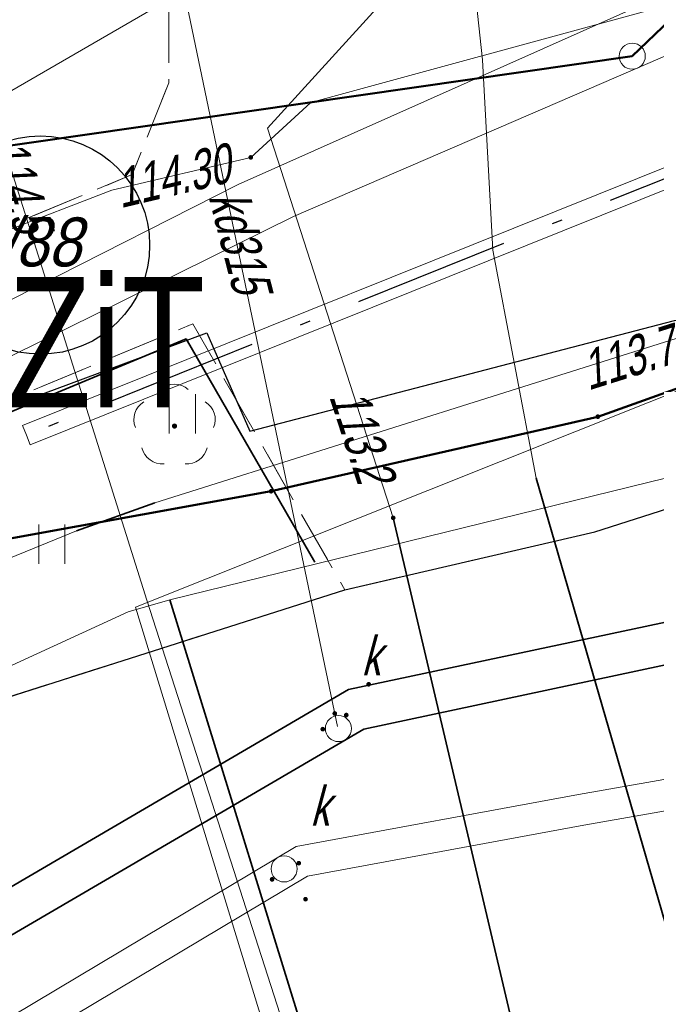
# Model space of a CAD drawing. Extents: x 7463256 to 7464485, y 5957341 to 5958260.
# Tile 249 of 256: x 7464267 to 7464279, y 5957967 to 5957986. Entities that reach past the tile are written whole.
import ezdxf
from ezdxf import colors
from ezdxf.entities.mleader import LeaderData, LeaderLine
from ezdxf.enums import TextEntityAlignment as Align
from ezdxf.math import Vec2, Vec3

# ---------------------------------------------------------------- set-up
doc = ezdxf.new("R2010")
doc.units = 0
doc.header["$MEASUREMENT"] = 0
for name, pattern in [('1.5_0.5', [2, 1.5, -0.5]), ('218-500', [1, 0.5, -0.5]), ('GAK', [5.2, 3, -1, 0.2, -1]), ('l219_500', [0]), ('mz1.0_0.5', [1.5, 1, -0.5])]:
    doc.linetypes.add(name, pattern=pattern)
doc.layers.get('0').update_dxf_attribs({"color": 2, "linetype": 'CONTINUOUS', "lineweight": 5})
for name, color, linetype in [('202-Punkt graniczny stabilizowany trwale', 7, 'CONTINUOUS'), ('203-Punkt załamania granicy działki nie stabilizowany', 7, 'CONTINUOUS'), ('218-Granica użytku', 7, 'CONTINUOUS'), ('219-Linia granicy', 7, 'CONTINUOUS'), ('@dzialki', 6, 'CONTINUOUS'), ('chodnik (powierzchnia)', 7, 'CONTINUOUS'), ('drzewo liściaste (punkt)', 7, 'CONTINUOUS'), ('jezdnia (powierzchnia)', 7, 'CONTINUOUS'), ('kanalizacja kablowa (sieć telekomunikacyjna) (linia)', 7, 'CONTINUOUS'), ('krawężnik (linia)', 7, 'CONTINUOUS'), ('ogrodzenie trwałe (linia)', 7, 'CONTINUOUS'), ('przewód ciepłowniczy (linia)', 7, 'CONTINUOUS'), ('przewód elektroenergetyczny (linia)', 7, 'CONTINUOUS'), ('przewód kanalizacyjny (linia)', 7, 'CONTINUOUS'), ('przewód kanalizacyjny (linia)-Atr1', 7, 'CONTINUOUS'), ('przewód telekomunikacyjny (linia)', 7, 'CONTINUOUS'), ('punkt o określonej wysokości (sieć elektroenergetyczna)', 7, 'CONTINUOUS'), ('punkt o określonej wysokości (sieć elektroenergetyczna)-Atr2', 7, 'CONTINUOUS'), ('punkt o określonej wysokości (sieć kanalizacyjna)', 7, 'CONTINUOUS'), ('punkt o określonej wysokości (sieć telekomunikacyjna)', 7, 'CONTINUOUS'), ('punkt o określonej wysokości (sieć telekomunikacyjna)-Atr2', 7, 'CONTINUOUS'), ('rura ochronna - przewód elektroenergetyczny (linia)', 7, 'CONTINUOUS'), ('rura ochronna - przewód kanalizacyjny (linia)', 7, 'CONTINUOUS'), ('studzienka okrągła - przewód kanalizacyjny (punkt)', 7, 'CONTINUOUS'), ('studzienka okrągła - przewód kanalizacyjny (punkt)-Atr17', 7, 'CONTINUOUS'), ('trawnik (powierzchnia)', 7, 'CONTINUOUS'), ('trawnik (powierzchnia) - symbol', 7, 'CONTINUOUS')]:
    doc.layers.add(name, color=color, linetype=linetype)
for name, color, linetype, lineweight in [('@proj.rury', 7, 'CONTINUOUS', 20), ('____proj LSN', 1, 'CONTINUOUS', 5), ('OBMBS-21-18876-opis proj', 1, 'CONTINUOUS', 18)]:
    doc.layers.add(name, color=color, linetype=linetype, lineweight=lineweight)
doc.layers.add('@Właściciele', color=6, linetype='CONTINUOUS', lineweight=20, plot=False)
doc.styles.get("Standard").update_dxf_attribs({"font": 'txt', "width": 0.75})
doc.linetypes.add('902-500', pattern='A,3.75,0,[1,ksztalty.shx,S=0.5,R=0,X=0,Y=0],3.75', length=7.5)

# ---------------------------------------------------------------- blocks, each defined once
blk = doc.blocks.new('OP021')
at = {"linetype": 'Continuous', "lineweight": 13}
h = blk.add_hatch(color=0, dxfattribs=at)
edge = h.paths.add_edge_path()
edge.add_arc((0, 0), 0.05, 0, 360)
at = {"color": 0, "linetype": 'Continuous', "lineweight": 13}
for centre, start, end in [((0, 0.4), 49.272, 130.728), ((-0.38, 0.124), 121.308, 202.548), ((0.38, 0.124), 337.452, 58.692), ((-0.235, -0.324), 193.221, 274.871), ((0.235, -0.324), 265.129, 346.779)]:
    blk.add_arc(centre, 0.4, start, end, dxfattribs=at)
blk = doc.blocks.new('PW01')
at = {"linetype": 'Continuous', "lineweight": 13}
h = blk.add_hatch(color=0, dxfattribs=at)
edge = h.paths.add_edge_path()
edge.add_arc((0, 0), 0.045, 0, 360)
blk = doc.blocks.new('US15')
at = {"color": 0, "linetype": 'Continuous', "lineweight": 13}
blk.add_circle((0, 0), 0.25, dxfattribs=at)
blk = doc.blocks.new('TU04')
at = {"color": 0, "linetype": 'Continuous', "lineweight": 13}
for p, q in [((0, 0), (0, 0.75)), ((0.5, 0), (0.5, 0.75))]:
    blk.add_line(p, q, dxfattribs=at)
blk = doc.blocks.new('203')
at = {"linetype": 'Continuous', "lineweight": 0}
h = blk.add_hatch(color=0, dxfattribs=at)
edge = h.paths.add_edge_path()
edge.add_arc((0, 0), 0.045, 0, 360)
blk = doc.blocks.new('202')
at = {"color": 0, "linetype": 'Continuous', "lineweight": 0}
blk.add_circle((0, 0), 0.25, dxfattribs=at)

msp = doc.modelspace()

# ---------------------------------------------------------------- linework, layer by layer
at = {"layer": '218-Granica użytku', "color": 3, "linetype": '218-500', "lineweight": 18, "flags": 128}
for points in [[(7464279.89, 5957979.13), (7464277.98, 5957978.45)], [(7464277.98, 5957978.45), (7464271.72, 5957977.02)], [(7464271.72, 5957977.02), (7464264.32, 5957975.68)]]:
    msp.add_lwpolyline(points, dxfattribs=at)
at = {"layer": '219-Linia granicy', "color": 3, "linetype": 'l219_500', "lineweight": 50, "flags": 128}
for points in [[(7464285.04, 5957991.49), (7464278.64, 5957985.36)], [(7464278.64, 5957985.36), (7464259.7, 5957982.64)], [(7464279.89, 5957979.13), (7464277.98, 5957978.45)], [(7464277.98, 5957978.45), (7464271.72, 5957977.02)], [(7464271.72, 5957977.02), (7464264.32, 5957975.68)]]:
    msp.add_lwpolyline(points, dxfattribs=at)
at = {"layer": '@dzialki', "lineweight": 30}
msp.add_circle((7464267.299, 5957981.74), 2.093, dxfattribs=at)
at = {"layer": '@proj.rury'}
for p in [(7464266.957, 5957978.279), (7464267.107, 5957977.908)]:
    msp.add_line(p, (7464267.032, 5957978.093), dxfattribs=at)
at = {"layer": 'chodnik (powierzchnia)', "color": 7, "linetype": 'mz1.0_0.5', "lineweight": 18, "flags": 128}
msp.add_lwpolyline([(7464233.34, 5957966.3), (7464246.31, 5957973.63), (7464269.06, 5957983.09), (7464269.76, 5957984.85), (7464269.76, 5957987.73), (7464289.57, 5957993.19), (7464289.81, 5957990.22), (7464288.9, 5957985.47), (7464287.52, 5957982.76), (7464285.69, 5957980.47), (7464282.71, 5957978.14), (7464280.42, 5957977.04), (7464277.92, 5957976.24), (7464273.13, 5957975.13), (7464270.22, 5957980.23), (7464247.84, 5957970.94), (7464242.89, 5957968.14), (7464242.27, 5957965.63), (7464226.82, 5957956.71), (7464225, 5957955.44), (7464222.15, 5957956.4), (7464204.76, 5957946.51), (7464203.99, 5957944.69), (7464202.06, 5957946), (7464200.55, 5957947.67), (7464199.92, 5957948.42), (7464195.47, 5957957.29), (7464194.99, 5957959.1), (7464195.26, 5957961.1), (7464196.31, 5957962.87), (7464197.55, 5957963.8), (7464201.12, 5957965.58), (7464201.21, 5957965.48), (7464220.37, 5957974.79), (7464220.57, 5957974.4), (7464220.84, 5957973.87), (7464204.22, 5957965.65), (7464204, 5957966.14), (7464203.64, 5957965.97), (7464201.49, 5957964.9), (7464198.21, 5957963.31), (7464199.04, 5957962.07), (7464197.81, 5957961.16), (7464197.23, 5957959.8), (7464197.41, 5957958.42), (7464198.63, 5957955.99), (7464202.39, 5957948.7), (7464228.89, 5957963.74)], close=True, dxfattribs=at)
at = {"layer": 'jezdnia (powierzchnia)', "color": 7, "linetype": '1.5_0.5', "lineweight": 18, "flags": 128}
msp.add_lwpolyline([(7464435.78, 5957969.39), (7464432.43, 5957972.86), (7464429.42, 5957974.41), (7464426.04, 5957975.11), (7464423.57, 5957975.29), (7464415.47, 5957975.65), (7464371.24, 5957977.61), (7464365.3, 5957977.72), (7464358.84, 5957977.54), (7464346.65, 5957976.28), (7464334.12, 5957974.86), (7464314.08, 5957972.37), (7464311.27, 5957971.79), (7464308.65, 5957970.79), (7464306.54, 5957969.49), (7464304.63, 5957967.74), (7464302.38, 5957964.84), (7464301.74, 5957963.57), (7464301.19, 5957962.16), (7464300.69, 5957960.13), (7464300.42, 5957957.35), (7464300.44, 5957956.63), (7464301.34, 5957947.07), (7464297.39, 5957932.65), (7464296.35, 5957938.67), (7464295.41, 5957944.67), (7464295.17, 5957946.64), (7464294.07, 5957955.56), (7464293.61, 5957956.95), (7464292.71, 5957958.8), (7464291.04, 5957961.16), (7464288.7, 5957963.43), (7464286.48, 5957964.87), (7464282.67, 5957966.24), (7464279.68, 5957966.6), (7464275.55, 5957966.1), (7464272.53, 5957965.24), (7464268.15, 5957963.7), (7464261.6, 5957961.09), (7464256.13, 5957958.63), (7464254.19, 5957957.73), (7464203.13, 5957927.95), (7464201.44, 5957926.95), (7464180.61, 5957914.62), (7464165.37, 5957905.54), (7464161.93, 5957903.53), (7464100.25, 5957867.28), (7464064.71, 5957846.22), (7464055.2, 5957840.55), (7464053.84, 5957839.49), (7464052.69, 5957837.84), (7464051.91, 5957836.3), (7464051.31, 5957834.34), (7464051.05, 5957832.31), (7464051.31, 5957830.32), (7464051.63, 5957829.49), (7464053.32, 5957826.48), (7464047.06, 5957824.65), (7464046.37, 5957825.86), (7464044.81, 5957827.52), (7464043.6, 5957828.27), (7464042.09, 5957829.03), (7464040.11, 5957829.49), (7464038.12, 5957829.49), (7464036.05, 5957829.05), (7464034.47, 5957828.33), (7463990.77, 5957802.57), (7463984.67, 5957799.1), (7463963.97, 5957788.11), (7463953.9, 5957782.45), (7463916.77, 5957760.61), (7463915.43, 5957759.41), (7463915.19, 5957759.06), (7463914.98, 5957758.7), (7463914.81, 5957758.32), (7463914.66, 5957757.92), (7463914.55, 5957757.51), (7463914.48, 5957757.1), (7463914.44, 5957756.68), (7463914.43, 5957756.26), (7463914.83, 5957754.63), (7463915.69, 5957753.07), (7463915.97, 5957752.41), (7463916.13, 5957752.13), (7463917.59, 5957749.55), (7463915.13, 5957748.12), (7463913.12, 5957750.74), (7463911.87, 5957752.81), (7463910.63, 5957754.01), (7463910.25, 5957754.23), (7463909.85, 5957754.42), (7463909.44, 5957754.57), (7463909.02, 5957754.68), (7463908.58, 5957754.76), (7463908.15, 5957754.79), (7463907.71, 5957754.78), (7463907.27, 5957754.73), (7463905.57, 5957754.08), (7463866.26, 5957731.41), (7463858.61, 5957727.02), (7463857.72, 5957725.98), (7463855.16, 5957717.14), (7463854.76, 5957719.2), (7463853.89, 5957720.78), (7463852.79, 5957721.69), (7463851.14, 5957722.42), (7463850.42, 5957722.32), (7463846.1, 5957719.79), (7463840.56, 5957716.65), (7463836.11, 5957713.89), (7463831.61, 5957710.47), (7463828.31, 5957707.66), (7463822.22, 5957701.89), (7463817.3, 5957696.82), (7463812.7, 5957691.61), (7463812.45, 5957691.34), (7463806.98, 5957684.37), (7463803.64, 5957679.75), (7463801.45, 5957676.28), (7463793.55, 5957663.48), (7463792.86, 5957661.7), (7463792.97, 5957659.75), (7463793.77, 5957657.97), (7463795.13, 5957656.54), (7463794.29, 5957652.43), (7463792.69, 5957652.63), (7463790.95, 5957652.54), (7463789.5, 5957652.32), (7463787.98, 5957651.93), (7463786.22, 5957650.98), (7463785.18, 5957649.81), (7463783.63, 5957647.28), (7463741.4, 5957578.12), (7463740.09, 5957575.93), (7463739.68, 5957574.67), (7463739.8, 5957572.76), (7463740.25, 5957571.39), (7463740.85, 5957570.49), (7463741.87, 5957569.43), (7463743.26, 5957568.37), (7463741.42, 5957565.08), (7463740.12, 5957565.67), (7463738.77, 5957566.02), (7463737.29, 5957566.06), (7463735.98, 5957565.85), (7463734.34, 5957565.14), (7463733.02, 5957564.22), (7463732.29, 5957563.18), (7463701.08, 5957512.16), (7463700.31, 5957510.77), (7463700.32, 5957510.77), (7463696.94, 5957505.36), (7463687.39, 5957489.52), (7463687.14, 5957489.11), (7463686.89, 5957488.7), (7463686.65, 5957488.29), (7463686.42, 5957487.87), (7463686.19, 5957487.45), (7463685.97, 5957487.02), (7463685.76, 5957486.59), (7463685.55, 5957486.16), (7463685.35, 5957485.73), (7463685.15, 5957485.29), (7463684.96, 5957484.85), (7463684.77, 5957484.4), (7463684.58, 5957483.96), (7463684.39, 5957483.51), (7463684.21, 5957483.06), (7463684.03, 5957482.61), (7463683.85, 5957482.17), (7463683.67, 5957481.72), (7463683.5, 5957481.27), (7463683.32, 5957480.81), (7463683.15, 5957480.36), (7463682.98, 5957479.91), (7463682.81, 5957479.45), (7463682.65, 5957479), (7463682.49, 5957478.54), (7463682.32, 5957478.08), (7463682.17, 5957477.62), (7463682.01, 5957477.15), (7463681.86, 5957476.69), (7463681.71, 5957476.22), (7463681.56, 5957475.76), (7463681.41, 5957475.29), (7463681.27, 5957474.82), (7463681.13, 5957474.35), (7463681, 5957473.88), (7463680.87, 5957473.41), (7463680.74, 5957472.94), (7463680.61, 5957472.47), (7463680.48, 5957471.99), (7463680.36, 5957471.52), (7463680.25, 5957471.05), (7463680.13, 5957470.57), (7463680.02, 5957470.09), (7463679.91, 5957469.61), (7463679.81, 5957469.12), (7463679.71, 5957468.64), (7463679.61, 5957468.16), (7463679.52, 5957467.67), (7463679.42, 5957467.19), (7463679.33, 5957466.7), (7463679.25, 5957466.22), (7463679.16, 5957465.73), (7463679.08, 5957465.25), (7463679, 5957464.76), (7463678.93, 5957464.27), (7463678.85, 5957463.78), (7463678.78, 5957463.28), (7463678.72, 5957462.79), (7463678.65, 5957462.3), (7463678.59, 5957461.81), (7463678.53, 5957461.31), (7463678.47, 5957460.82), (7463678.42, 5957460.33), (7463678.36, 5957459.83), (7463678.31, 5957459.34), (7463678.26, 5957458.84), (7463678.22, 5957458.35), (7463678.17, 5957457.85), (7463678.13, 5957457.36), (7463678.09, 5957456.86), (7463678.05, 5957456.37), (7463678.02, 5957455.87), (7463677.99, 5957455.41), (7463677.96, 5957454.94), (7463677.93, 5957454.48), (7463677.91, 5957454.01), (7463677.89, 5957453.55), (7463677.87, 5957453.08), (7463677.86, 5957452.62), (7463677.85, 5957452.15), (7463677.84, 5957451.69), (7463677.84, 5957451.22), (7463677.84, 5957450.76), (7463677.85, 5957450.29), (7463677.86, 5957449.83), (7463677.87, 5957449.36), (7463670.59, 5957467.12), (7463670.68, 5957467.58), (7463670.78, 5957468.04), (7463670.89, 5957468.5), (7463670.99, 5957468.96), (7463671.11, 5957469.42), (7463671.22, 5957469.87), (7463671.34, 5957470.33), (7463671.46, 5957470.78), (7463671.59, 5957471.24), (7463671.72, 5957471.69), (7463671.86, 5957472.14), (7463672, 5957472.59), (7463672.14, 5957473.04), (7463673.46, 5957477.28), (7463673.58, 5957477.76), (7463673.68, 5957478.24), (7463673.77, 5957478.73), (7463673.84, 5957479.22), (7463673.89, 5957479.71), (7463673.93, 5957480.2), (7463673.95, 5957480.7), (7463673.95, 5957481.19), (7463673.93, 5957481.63), (7463673.91, 5957482.08), (7463673.86, 5957482.52), (7463673.81, 5957482.96), (7463673.74, 5957483.4), (7463673.66, 5957483.84), (7463673.57, 5957484.28), (7463673.47, 5957484.71), (7463673.35, 5957485.14), (7463673.2, 5957485.61), (7463673.02, 5957486.08), (7463672.82, 5957486.54), (7463672.6, 5957486.99), (7463672.36, 5957487.42), (7463672.1, 5957487.85), (7463671.82, 5957488.26), (7463671.52, 5957488.66), (7463671.25, 5957489.02), (7463670.95, 5957489.36), (7463670.64, 5957489.68), (7463670.3, 5957489.97), (7463669.95, 5957490.25), (7463669.57, 5957490.5), (7463669.19, 5957490.73), (7463668.78, 5957490.93), (7463668.37, 5957491.1), (7463667.96, 5957491.31), (7463667.54, 5957491.51), (7463667.12, 5957491.7), (7463666.7, 5957491.89), (7463666.27, 5957492.06), (7463665.84, 5957492.23), (7463665.41, 5957492.38), (7463664.97, 5957492.53), (7463642.84, 5957508.24), (7463669.89, 5957497.69), (7463670.31, 5957497.52), (7463670.74, 5957497.36), (7463671.18, 5957497.22), (7463671.62, 5957497.11), (7463672.07, 5957497.01), (7463672.52, 5957496.93), (7463672.97, 5957496.87), (7463673.43, 5957496.83), (7463673.89, 5957496.8), (7463674.34, 5957496.8), (7463674.8, 5957496.82), (7463675.3, 5957496.85), (7463675.79, 5957496.9), (7463676.29, 5957496.96), (7463676.78, 5957497.02), (7463677.27, 5957497.1), (7463677.76, 5957497.19), (7463678.25, 5957497.29), (7463678.74, 5957497.4), (7463679.22, 5957497.52), (7463679.7, 5957497.65), (7463680.18, 5957497.79), (7463680.66, 5957497.94), (7463681.12, 5957498.11), (7463681.59, 5957498.29), (7463682.05, 5957498.49), (7463682.49, 5957498.71), (7463682.94, 5957498.94), (7463683.37, 5957499.19), (7463683.81, 5957499.43), (7463684.24, 5957499.68), (7463684.65, 5957499.96), (7463685.06, 5957500.25), (7463685.45, 5957500.55), (7463685.83, 5957500.88), (7463686.2, 5957501.21), (7463686.55, 5957501.56), (7463686.89, 5957501.93), (7463688.47, 5957503.86), (7463689.58, 5957505.52), (7463695.05, 5957514.51), (7463697.35, 5957517.63), (7463699.52, 5957521.26), (7463701.68, 5957524.9), (7463703.98, 5957528.54), (7463706.45, 5957532.61), (7463709.76, 5957538.71), (7463712.45, 5957543.07), (7463719.87, 5957554.72), (7463722.1, 5957558.36), (7463724.25, 5957562.41), (7463732.9, 5957576.65), (7463767.27, 5957632.9), (7463796.54, 5957680.74), (7463799.31, 5957684.89), (7463802.28, 5957688.92), (7463805.13, 5957692.62), (7463808.07, 5957696.14), (7463812, 5957700.58), (7463813.05, 5957701.59), (7463815.17, 5957703.91), (7463818.63, 5957707.32), (7463821.81, 5957710.38), (7463824, 5957712.35), (7463825.06, 5957713.31), (7463827.47, 5957715.22), (7463831.55, 5957718.14), (7463834.51, 5957720.09), (7463871.58, 5957742.02), (7463872.84, 5957742.74), (7463873.73, 5957743.25), (7463884.95, 5957749.82), (7463947.94, 5957787.04), (7463958.13, 5957793.13), (7463978.66, 5957805.82), (7463992.86, 5957814.5), (7464021.02, 5957831.03), (7464036.35, 5957840.19), (7464045.52, 5957845.62), (7464072.76, 5957861.89), (7464098.08, 5957876.78), (7464143.2, 5957903.29), (7464143.83, 5957904.35), (7464144.42, 5957906.04), (7464144.87, 5957907.87), (7464144.93, 5957908.37), (7464145, 5957909.96), (7464144.74, 5957911.42), (7464152.37, 5957912.8), (7464152.74, 5957912.55), (7464154.03, 5957911.87), (7464155.59, 5957911.35), (7464156.76, 5957911.33), (7464160.57, 5957913.58), (7464192.28, 5957932.28), (7464213.7, 5957945.07), (7464214.43, 5957945.48), (7464238.65, 5957959.71), (7464249.15, 5957965.6), (7464251.26, 5957966.66), (7464253.69, 5957967.84), (7464257.35, 5957969.46), (7464261.98, 5957971.33), (7464263.31, 5957972), (7464273.13, 5957975.13), (7464277.92, 5957976.24), (7464280.42, 5957977.04), (7464282.71, 5957978.14), (7464285.69, 5957980.47), (7464287.52, 5957982.76), (7464288.9, 5957985.47), (7464289.81, 5957990.22), (7464289.57, 5957993.19), (7464288.87, 5958000.11), (7464295.35, 5958000.29), (7464295.83, 5957995.88), (7464296.53, 5957992.32), (7464297.86, 5957989.04), (7464299.36, 5957986.74), (7464301.71, 5957984.36), (7464305.3, 5957982.36), (7464307.82, 5957981.66), (7464311.17, 5957981.45), (7464364.74, 5957987.95), (7464391.32, 5957991.11), (7464398.1, 5957991.95), (7464414.27, 5957994.02), (7464414.84, 5957994.09), (7464425.44, 5957995.47), (7464427.97, 5957995.83), (7464434.5, 5957997.95), (7464434.9, 5957998.22), (7464435.3, 5957998.5), (7464435.68, 5957998.8), (7464436.05, 5957999.11), (7464436.4, 5957999.44), (7464436.74, 5957999.78), (7464437.07, 5958000.13), (7464437.39, 5958000.5), (7464437.69, 5958000.88), (7464437.97, 5958001.27), (7464438.24, 5958001.67), (7464438.49, 5958002.08), (7464438.73, 5958002.5), (7464438.95, 5958002.94), (7464439.15, 5958003.37), (7464439.33, 5958003.82), (7464439.5, 5958004.28), (7464439.65, 5958004.74), (7464439.78, 5958005.2), (7464439.89, 5958005.67), (7464439.98, 5958006.15), (7464440.05, 5958006.62), (7464440.11, 5958007.1), (7464440.14, 5958007.59), (7464440.16, 5958008.07), (7464437.87, 5957962.55), (7464436.62, 5957968.02)], close=True, dxfattribs=at)
at = {"layer": 'kanalizacja kablowa (sieć telekomunikacyjna) (linia)', "color": 30, "linetype": 'Continuous', "lineweight": 18, "flags": 128}
msp.add_lwpolyline([(7464299.72, 5957990.86), (7464289.15, 5957989.14), (7464280.03, 5957987.11), (7464278.97, 5957986.24), (7464272.48, 5957984.47), (7464271.33, 5957983.42), (7464268.67, 5957982.79), (7464265.88, 5957981.72), (7464254.92, 5957981.52), (7464249.25, 5957981.13), (7464242.84, 5957980.38), (7464234.07, 5957976.31), (7464232.32, 5957976.39), (7464228.7, 5957979.08), (7464228.67, 5957979.1)], dxfattribs=at)
at = {"layer": 'krawężnik (linia)', "color": 7, "linetype": 'Continuous', "lineweight": 25, "flags": 128}
msp.add_lwpolyline([(7464263.31, 5957972), (7464273.13, 5957975.13), (7464277.92, 5957976.24), (7464280.42, 5957977.04), (7464282.71, 5957978.14), (7464285.69, 5957980.47), (7464287.52, 5957982.76), (7464288.9, 5957985.47), (7464289.81, 5957990.22), (7464289.57, 5957993.19), (7464288.87, 5958000.11)], dxfattribs=at)
at = {"layer": 'ogrodzenie trwałe (linia)', "color": 7, "linetype": '902-500', "lineweight": 35, "flags": 128}
msp.add_lwpolyline([(7464242.73, 5957966.5), (7464243.02, 5957967.96), (7464247.88, 5957970.68), (7464270.09, 5957979.94), (7464272.56, 5957975.66)], dxfattribs=at)
at = {"layer": 'przewód ciepłowniczy (linia)', "color": 212, "linetype": 'Continuous', "lineweight": 18, "flags": 128}
for points in [[(7464263.28, 5957978.94), (7464271.09, 5957982.9), (7464282.03, 5957987.78), (7464282.81, 5957988.17), (7464283.21, 5957988.61), (7464283.31, 5957989.21), (7464283.17, 5957989.96), (7464281.51, 5958001.85), (7464281.44, 5958002.44), (7464281.59, 5958002.92)], [(7464283.45, 5958002.94), (7464282.99, 5958002.66), (7464282.68, 5958002.21), (7464282.54, 5958001.73), (7464282.61, 5958001.12), (7464284.23, 5957989.28), (7464284.36, 5957988.46), (7464284.29, 5957987.88), (7464283.9, 5957987.42), (7464283.11, 5957987.03), (7464272.15, 5957982.29), (7464263.51, 5957978.02)]]:
    msp.add_lwpolyline(points, dxfattribs=at)
at = {"layer": 'przewód elektroenergetyczny (linia)', "color": 1, "linetype": 'Continuous', "lineweight": 18, "flags": 128}
for points in [[(7464269.78, 5957974.94), (7464279.64, 5957977.36), (7464280.22, 5957977.61), (7464285.74, 5957980.87), (7464288.77, 5957986.47), (7464289.12, 5957994.54), (7464287.25, 5958002.6), (7464286.71, 5958009.11), (7464285.85, 5958018.08), (7464284.58, 5958032), (7464284.34, 5958041.91), (7464284.01, 5958050.67), (7464283.85, 5958061.66), (7464284.47, 5958075.11)], [(7464189.6, 5957914.91), (7464207.87, 5957925.18), (7464212.54, 5957928.93), (7464229.74, 5957939.11), (7464232.32, 5957940.66), (7464233.86, 5957941.54), (7464246.62, 5957949.3), (7464257.16, 5957955.16), (7464268.97, 5957961.24), (7464272.52, 5957962.1), (7464273.14, 5957963.12), (7464269.34, 5957974.93), (7464268.33, 5957978.14), (7464265.66, 5957986.6), (7464268.6, 5957988.07), (7464279.25, 5957993.38), (7464278.5, 5958006.65), (7464281.93, 5958010.7), (7464280.64, 5958029.86), (7464280.01, 5958046.34), (7464279.85, 5958056.1), (7464280.18, 5958072.69)], [(7464292.172, 5957927.305), (7464287.91, 5957939.88), (7464287.05, 5957940.99), (7464283.19, 5957953.94), (7464281.36, 5957959.21), (7464280.17, 5957965.64), (7464276.8, 5957977.27), (7464275.97, 5957981.64), (7464275.77, 5957985.29), (7464275.37, 5957989.03), (7464274.5, 5958003.2), (7464273.79, 5958016.89), (7464272.97, 5958031.97), (7464271.64, 5958047.42), (7464270.08, 5958055.7), (7464269.3, 5958057.06), (7464267.33, 5958058.19), (7464265.64, 5958058.34), (7464264.03, 5958059.67), (7464263.15, 5958059.51), (7464262.96, 5958058.16), (7464260.11, 5958058.01), (7464258.65, 5958058.4)], [(7464295.174, 5957928.971), (7464292.47, 5957940.42), (7464290.56, 5957951.79), (7464288.61, 5957957.35), (7464284.04, 5957960.98), (7464281.65, 5957962.26), (7464277.21, 5957962.89), (7464276.63, 5957965.58), (7464274.06, 5957976.51), (7464271.65, 5957983.98), (7464276.67, 5957989.5), (7464275.38, 5958004.04), (7464276.06, 5958008.04), (7464275.35, 5958022.83), (7464274.9, 5958029.6), (7464274.32, 5958051.78), (7464273.2, 5958057.19), (7464272.3, 5958058.4), (7464261.18, 5958057.39), (7464259.56, 5958057.68), (7464258.64, 5958058.75)], [(7464243.853, 5958054.263), (7464248.14, 5958054.35), (7464254.18, 5958052.52), (7464259.97, 5958050.68), (7464265.35, 5958052.82), (7464269.25, 5958053.54), (7464274.88, 5958053.41), (7464275.2, 5958045.92), (7464275.95, 5958039.25), (7464275.71, 5958037.02), (7464276.53, 5958020.79), (7464276.99, 5958007.7), (7464277.63, 5957991.01), (7464265.17, 5957983.79), (7464251.38, 5957978.84), (7464226.33, 5957965.62), (7464201.3, 5957952.86), (7464200.41, 5957953.57)], [(7464294.64, 5957928.675), (7464292.07, 5957939.03), (7464287.5, 5957957.62), (7464283.25, 5957959.7), (7464273.26, 5957962.43), (7464272.23, 5957964.64), (7464269.12, 5957974.8), (7464284.53, 5957980.95), (7464287.47, 5957986.9), (7464287.88, 5957995.53), (7464287.48, 5958003.71), (7464286.27, 5958010.54), (7464285.47, 5958010.51)], [(7464279.16, 5958009.72), (7464279.22, 5958008.43), (7464279.3, 5958006.44), (7464280.02, 5957989.84), (7464280.23, 5957984.87), (7464280.43, 5957980.25), (7464269.49, 5957976.8), (7464267.99, 5957976.26), (7464259.85, 5957972.93), (7464258, 5957974.97), (7464256.69, 5957977.66), (7464249.11, 5957974.91), (7464235.06, 5957968.12), (7464234.14, 5957967.65), (7464234.47, 5957964.52), (7464231.36, 5957962.4), (7464228.77, 5957960.69), (7464205.03, 5957946.98), (7464204.16, 5957947.81), (7464201.05, 5957950.79), (7464195.8, 5957955.82), (7464187.29, 5957950.12)], [(7464289.12, 5957994.54), (7464288.77, 5957986.47), (7464285.74, 5957980.87), (7464280.22, 5957977.61), (7464279.64, 5957977.36), (7464269.78, 5957974.94), (7464272.8, 5957965.15)], [(7464280.22, 5957977.61), (7464279.64, 5957977.36), (7464269.78, 5957974.94)], [(7464232.94, 5957956.92), (7464241.18, 5957961.78), (7464260.63, 5957970.87), (7464268.98, 5957974.71), (7464269.78, 5957974.94), (7464272.8, 5957965.15)]]:
    msp.add_lwpolyline(points, dxfattribs=at)
at = {"layer": 'przewód kanalizacyjny (linia)', "color": 34, "linetype": 'Continuous', "lineweight": 18, "flags": 128}
for points in [[(7464268.32, 5957994.94), (7464272.99, 5957972.51)], [(7464150.07, 5957901.7), (7464185.37, 5957923.49), (7464185.5, 5957923.57), (7464213.36, 5957938.87), (7464232.12, 5957949.79), (7464232.9, 5957950.23), (7464241.48, 5957954.66), (7464273.2, 5957973.22), (7464288.69, 5957976.51), (7464310.31, 5957979.71), (7464351.8, 5957982.4)], [(7464351.82, 5957981.6), (7464310.39, 5957978.91), (7464288.83, 5957975.73), (7464273.5, 5957972.46), (7464241.86, 5957953.96), (7464233.28, 5957949.53), (7464232.52, 5957949.09), (7464213.76, 5957938.17), (7464213.26, 5957937.89), (7464185.92, 5957922.89), (7464185.81, 5957922.81), (7464150.49, 5957901.02)], [(7464193.7, 5957925.21), (7464209.57, 5957934.15), (7464230.05, 5957945.46), (7464232.17, 5957946.66), (7464233.57, 5957947.46), (7464243.87, 5957953.37), (7464252.1, 5957958.21), (7464272.2, 5957970.21), (7464277.61, 5957971.21), (7464305.57, 5957976.12), (7464317.97, 5957976.74), (7464317.98, 5957976.44), (7464318, 5957976.14), (7464305.63, 5957975.52), (7464277.71, 5957970.62), (7464272.42, 5957969.64), (7464252.4, 5957957.69), (7464244.17, 5957952.85), (7464233.87, 5957946.94), (7464232.47, 5957946.14), (7464230.35, 5957944.94), (7464209.87, 5957933.63), (7464194, 5957924.69)]]:
    msp.add_lwpolyline(points, dxfattribs=at)
at = {"layer": 'przewód telekomunikacyjny (linia)', "color": 30, "linetype": 'Continuous', "lineweight": 18, "flags": 128}
msp.add_lwpolyline([(7464299.72, 5957990.86), (7464289.15, 5957989.14), (7464280.03, 5957987.11), (7464278.97, 5957986.24), (7464272.48, 5957984.47), (7464271.33, 5957983.42), (7464268.67, 5957982.79), (7464265.88, 5957981.72), (7464254.92, 5957981.52), (7464249.25, 5957981.13), (7464242.84, 5957980.38), (7464234.07, 5957976.31), (7464232.32, 5957976.39), (7464228.7, 5957979.08), (7464228.67, 5957979.1)], dxfattribs=at)
at = {"layer": 'rura ochronna - przewód elektroenergetyczny (linia)', "color": 6, "linetype": 'Continuous', "lineweight": 30}
msp.add_lwpolyline([(7464151.87, 5957915.32), (7464195.57, 5957940.61), (7464203.62, 5957945.37), (7464229.74, 5957959.95), (7464232.32, 5957961.55), (7464233.33, 5957962.18), (7464239.64, 5957966.21), (7464255.1, 5957974.33), (7464270.49, 5957980.06), (7464271.31, 5957978.17), (7464280.5, 5957980.57), (7464282.5, 5957981.87), (7464285.07, 5957985.6), (7464286.39, 5957991.9), (7464285.15, 5958007.08), (7464283.8, 5958022.91), (7464282.96, 5958033.02), (7464282.31, 5958044.83), (7464282.28, 5958057.45), (7464282.34, 5958063.66)], dxfattribs=at)
at = {"layer": 'rura ochronna - przewód elektroenergetyczny (linia)', "color": 1, "linetype": 'Continuous', "lineweight": 35, "flags": 128}
for points in [[(7464276.8, 5957977.27), (7464280.17, 5957965.64)], [(7464267.99, 5957976.26), (7464269.49, 5957976.8)], [(7464276.63, 5957965.58), (7464274.06, 5957976.51)], [(7464272.8, 5957965.15), (7464269.78, 5957974.94)]]:
    msp.add_lwpolyline(points, dxfattribs=at)
at = {"layer": 'rura ochronna - przewód kanalizacyjny (linia)', "color": 34, "linetype": 'Continuous', "lineweight": 35, "flags": 128}
for points in [[(7464150.07, 5957901.7), (7464185.37, 5957923.49), (7464185.5, 5957923.57), (7464213.36, 5957938.87), (7464232.12, 5957949.79), (7464232.9, 5957950.23), (7464241.48, 5957954.66), (7464273.2, 5957973.22), (7464288.69, 5957976.51), (7464310.31, 5957979.71), (7464351.8, 5957982.4)], [(7464351.82, 5957981.6), (7464310.39, 5957978.91), (7464288.83, 5957975.73), (7464273.5, 5957972.46), (7464241.86, 5957953.96), (7464233.28, 5957949.53), (7464232.52, 5957949.09), (7464213.76, 5957938.17), (7464213.26, 5957937.89), (7464185.92, 5957922.89), (7464185.81, 5957922.81), (7464150.49, 5957901.02)]]:
    msp.add_lwpolyline(points, dxfattribs=at)
at = {"layer": 'trawnik (powierzchnia)', "color": 7, "linetype": 'mz1.0_0.5', "lineweight": 18, "flags": 128}
for points in [[(7464269.76, 5957987.73), (7464269.76, 5957984.85), (7464269.06, 5957983.09), (7464246.31, 5957973.63), (7464233.34, 5957966.3), (7464232.54, 5957966.97), (7464226.98, 5957978.24), (7464227.51, 5957978.47), (7464228.73, 5957976.89), (7464229.96, 5957976.74), (7464235.52, 5957977.87), (7464243.68, 5957982.27), (7464252.89, 5957982.66), (7464263.86, 5957984.08), (7464265.01, 5957984.97), (7464264.78, 5957986.01), (7464264.53, 5957986.03), (7464263.97, 5957985.87), (7464263.98, 5957986.08), (7464264.53, 5957986.03), (7464264.84, 5957986.12), (7464264.9, 5957986.76), (7464269.64, 5957988.44)], [(7464273.13, 5957975.13), (7464263.31, 5957972), (7464245.05, 5957966.41), (7464242.27, 5957965.63), (7464242.89, 5957968.14), (7464247.84, 5957970.94), (7464270.22, 5957980.23)]]:
    msp.add_lwpolyline(points, close=True, dxfattribs=at)

# ---------------------------------------------------------------- block references
at = {"layer": '202-Punkt graniczny stabilizowany trwale', "color": 3, "linetype": 'Continuous', "lineweight": 18}
msp.add_blockref('202', (7464278.64, 5957985.36), dxfattribs=at)
at = {"layer": '203-Punkt załamania granicy działki nie stabilizowany', "color": 3, "linetype": 'Continuous', "lineweight": 18}
for p in [(7464277.98, 5957978.45), (7464271.72, 5957977.02)]:
    msp.add_blockref('203', p, dxfattribs=at)
at = {"layer": 'drzewo liściaste (punkt)', "color": 94, "linetype": 'Continuous', "lineweight": 13}
msp.add_blockref('OP021', (7464269.87, 5957978.27), dxfattribs=at)
at = {"layer": 'punkt o określonej wysokości (sieć elektroenergetyczna)', "color": 1, "linetype": 'Continuous', "lineweight": 13}
msp.add_blockref('PW01', (7464274.06, 5957976.51), dxfattribs=at)
at = {"layer": 'punkt o określonej wysokości (sieć kanalizacyjna)', "color": 34, "linetype": 'Continuous', "lineweight": 13}
for p in [(7464273.59, 5957973.32), (7464272.94, 5957972.76), (7464273.16, 5957972.73), (7464272.71, 5957972.46), (7464272.25, 5957969.89), (7464271.74, 5957969.58), (7464272.38, 5957969.2)]:
    msp.add_blockref('PW01', p, dxfattribs=at)
at = {"layer": 'punkt o określonej wysokości (sieć telekomunikacyjna)', "color": 30, "linetype": 'Continuous', "lineweight": 13}
msp.add_blockref('PW01', (7464271.33, 5957983.42), dxfattribs=at)
at = {"layer": 'studzienka okrągła - przewód kanalizacyjny (punkt)', "color": 34, "linetype": 'Continuous', "lineweight": 18}
for p in [(7464273.01, 5957972.47), (7464271.97, 5957969.78)]:
    msp.add_blockref('US15', p, dxfattribs=at)
at = {"layer": 'trawnik (powierzchnia) - symbol', "color": 7, "linetype": 'Continuous', "lineweight": 18}
for p in [(7464269.77, 5957978.13), (7464267.27, 5957975.63)]:
    msp.add_blockref('TU04', p, dxfattribs=at)

# ---------------------------------------------------------------- texts
at = {"layer": '@dzialki', "linetype": 'Continuous', "lineweight": 30, "oblique": 15, "width": 0.9}
msp.add_text('25/88', height=0.9375, dxfattribs=at).set_placement((7464265.247, 5957981.331))
at = {"layer": '@Właściciele', "insert": (7464263.181, 5957981.13), "char_height": 2.5, "width": 5.76377, "attachment_point": 1}
msp.add_mtext('{\\fArial|b0|i0|c238|p34;ZDZiT}', dxfattribs=at)
at = {"layer": 'przewód kanalizacyjny (linia)-Atr1', "color": 34, "oblique": 15, "width": 0.72}
msp.add_text('kd315', height=0.75, rotation=284.42, dxfattribs=at).set_placement((7464270.52, 5957982.67))
at = {"layer": 'punkt o określonej wysokości (sieć elektroenergetyczna)-Atr2', "color": 1, "oblique": 15, "width": 0.72}
for s, rotation, p in [('114.5', 287.47, (7464266.28, 5957983.64)), ('113.7', 17.5, (7464277.8, 5957978.95)), ('113.2', 288.03, (7464272.83, 5957978.84))]:
    msp.add_text(s, height=0.75, rotation=rotation, dxfattribs=at).set_placement(p)
at = {"layer": 'punkt o określonej wysokości (sieć telekomunikacyjna)-Atr2', "color": 30, "oblique": 15, "width": 0.72}
msp.add_text('114.30', height=0.75, rotation=13.325, dxfattribs=at).set_placement((7464268.75, 5957982.81), align=Align.MIDDLE_LEFT)
at = {"layer": 'studzienka okrągła - przewód kanalizacyjny (punkt)-Atr17', "color": 34, "oblique": 15, "width": 0.72}
for p in [(7464273.45, 5957973.49), (7464272.47, 5957970.61)]:
    msp.add_text('k', height=0.75, dxfattribs=at).set_placement(p)

# ---------------------------------------------------------------- next in the draw order: leaders
at = {"layer": 'OBMBS-21-18876-opis proj', "lineweight": 20}
ml = msp.add_multileader_mtext('Standard', dxfattribs=at)
ml.set_content('\\pxqc;{\\W0.9;\\fArial|b0|i0|c238|p34;proj. rura osłonowa DVK160\\PL=21m}', color=256)
ml.set_leader_properties()
ml.build(insert=Vec2(0, 0))
ml.multileader.update_dxf_attribs({"has_text_frame": 1, "text_right_attachment_type": 0, "dogleg_length": 0.36, "arrow_head_size": 1.3})
ctx = ml.context
ctx.base_point, ctx.char_height, ctx.arrow_head_size, ctx.landing_gap_size, ctx.plane_origin, ctx.plane_x_axis, ctx.plane_y_axis = Vec3(7464239.842, 5958002.267, -10.8), 1.3, 1.3, 0.09, Vec3(7464257.637, 5958107.951, -10.8), Vec3(0.765565, 0.643359), Vec3(-0.643359, 0.765565)
ctx.right_attachment, ctx.text_align_type = 0, 2
notes = []
notes.append((ctx, [(0, (1, 1, 0), (7464250.26, 5958012.04, -10.8), (-0.765565, -0.643359), 0.36, [(0, [(7464281.817, 5957984.255, -10.8)], 0, [])])]))
ctx.mtext.insert, ctx.mtext.text_direction, ctx.mtext.rotation, ctx.mtext.width, ctx.mtext.defined_height, ctx.mtext.alignment, ctx.mtext.flow_direction = Vec3(7464244.663, 5958007.336, -10.8), Vec3(0.765565, 0.643359), 0.698877, 14.77025, 27.692, 2, 5
ctx.mtext.has_bg_fill, ctx.mtext.bg_color, ctx.mtext.bg_scale_factor, ctx.mtext.bg_transparency, ctx.mtext.use_window_bg_color = 1, -1023410167, 1.5, 0, 1
for ctx, leaders in notes:
    for number, flags, end, landing, length, lines in leaders:
        leader = LeaderData()
        leader.index, (leader.has_last_leader_line, leader.has_dogleg_vector, leader.attachment_direction) = number, flags
        leader.last_leader_point, leader.dogleg_vector, leader.dogleg_length = Vec3(end), Vec3(landing), length
        for number, points, colour, breaks in lines:
            line = LeaderLine()
            line.index, line.vertices, line.color, line.breaks = number, Vec3.list(points), colors.encode_raw_color(colour), breaks
            leader.lines.append(line)
        ctx.leaders.append(leader)

# ---------------------------------------------------------------- next in the draw order: linework, layer by layer
at = {"layer": '@proj.rury'}
for p, q in [((7464285.751, 5957985.837), (7464266.957, 5957978.279)), ((7464285.9, 5957985.465), (7464267.107, 5957977.908))]:
    msp.add_line(p, q, dxfattribs=at)
at = {"layer": '____proj LSN', "linetype": 'GAK', "lineweight": 30}
msp.add_lwpolyline([(7464297.763, 5958003.36), (7464297.859, 5958002.599), (7464297.859, 5958002.599), (7464298.779, 5957998.578, -0.44827), (7464298.347, 5957997.97), (7464287.481, 5957996.767, 0.327459), (7464287.251, 5957996.498), (7464287.484, 5957993.916), (7464286.136, 5957986.059, -0.275659), (7464285.825, 5957985.651), (7464265.953, 5957977.66, -0.341869), (7464265.364, 5957977.827), (7464263.223, 5957980.73, 0.276158), (7464262.749, 5957980.928), (7464258.431, 5957980.308), (7464253.245, 5957978.447), (7464247.067, 5957974.983), (7464244.221, 5957974.468), (7464238.068, 5957971.249), (7464235.034, 5957969.648), (7464232.763, 5957974.359), (7464221.653, 5957970.485), (7464203.043, 5957959.95), (7464185.559, 5957953.199)], format="xyb", dxfattribs=at)

doc.saveas('drawing.dxf')
